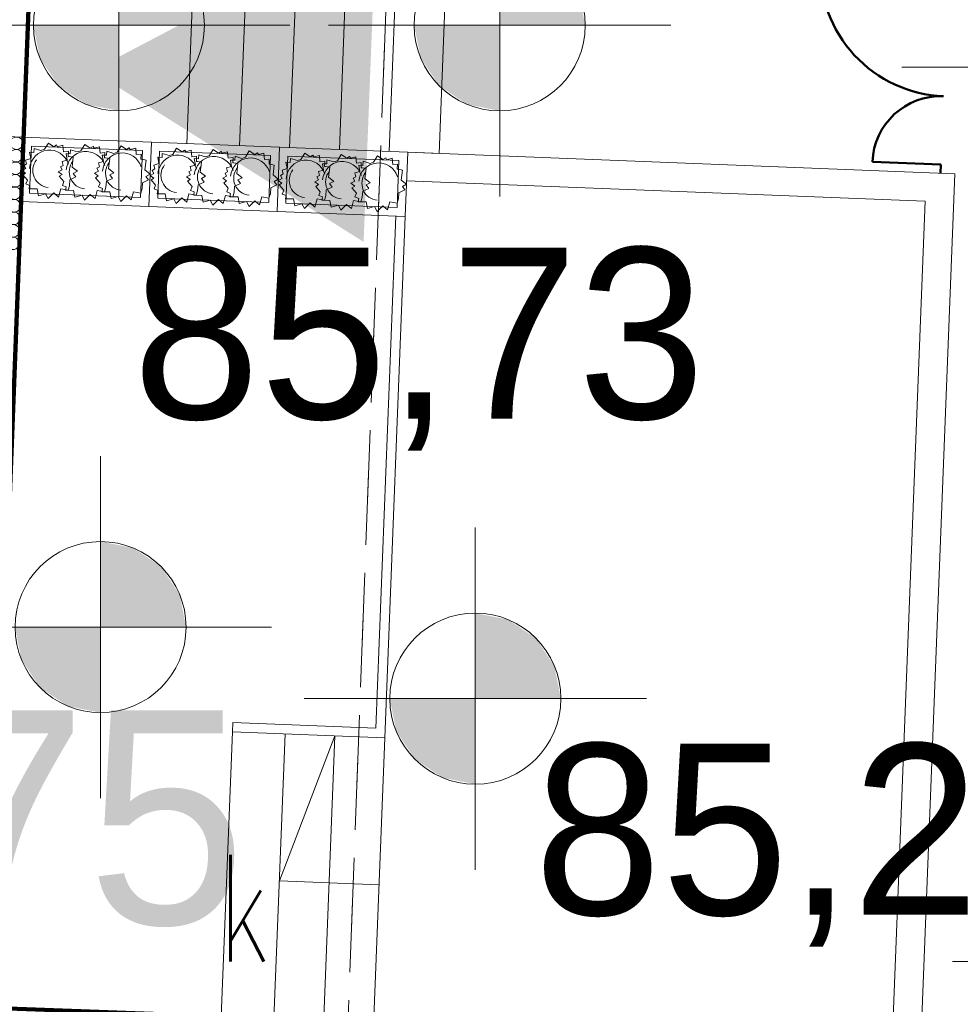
# Model space of a CAD drawing. Extents: x -134780 to 5540120, y 74663 to 5964901.
# Tile 47 of 71: x 5539593.23 to 5539599.83, y 5961341.46 to 5961348.37. Entities that reach past the tile are written whole.
import ezdxf

# ---------------------------------------------------------------- set-up
doc = ezdxf.new("R2010")
doc.units = 0
doc.header["$MEASUREMENT"] = 0
doc.set_wipeout_variables(frame=1)
doc.linetypes.add('L_0_03', pattern=[1, 0.5, -0.5])
for name, color, linetype, lineweight, true_color in [('217_kontur_klasyfikacyjny_Nr_Pióra__3', 7, 'Continuous', 18, 0xff6600), ('218_kontur_uzytku_gruntowego_Nr_Pióra__3', 7, 'Continuous', 18, 0xff6600), ('Arch balustrady_Nr_Pióra__86', 7, 'Continuous', 50, 0x5555ff), ('Arch ocieplenie_Nr_Pióra__22', 7, 'Continuous', 9, 0x7f7f7f), ('Arch wyposarzenie_Nr_Pióra__4', 7, 'Continuous', 9, 0x029e21)]:
    doc.layers.add(name, color=color, linetype=linetype, lineweight=lineweight, true_color=true_color)
for name, color, linetype, lineweight in [('Arch drogi_Nr_Pióra__21', 7, 'Continuous', 9), ('Arch schody_Nr_Pióra__21', 7, 'Continuous', 9), ('Arch wyburzenia_Nr_Pióra__46', 5, 'Continuous', 13), ('arch wypelnienia_Nr_Pióra__118', 7, 'Continuous', 211), ('arch wypelnienia_Nr_Pióra__55', 214, 'Continuous', 25), ('INWENT RZĘDNE_Nr_Pióra__20', 1, 'Continuous', 100), ('INWENT RZĘDNE_Nr_Pióra__21', 7, 'Continuous', 9), ('mapa', 7, 'Continuous', 13), ('studnia_kanalizacyjna_Atr17_Nr_Pióra__7', 7, 'Continuous', 13), ('zasuwa_lub_zawor_Nr_Pióra__7', 7, 'Continuous', 13)]:
    doc.layers.add(name, color=color, linetype=linetype, lineweight=lineweight)
doc.layers.add('Arch ocieplenie', color=7, linetype='Continuous')
doc.layers.add('INWENT RZĘDNE', color=7, linetype='Continuous')
doc.styles.add('GENERATED_STYLE_1', font='txt')
doc.styles.add('GENERATED_STYLE_7', font='Simplex.shx', dxfattribs={"bigfont": 'BIGFONT.SHX'})

# ---------------------------------------------------------------- blocks, each defined once
blk = doc.blocks.new('Koty wysokościowe_28', base_point=(-112860.2, 116383.9))
at = {"layer": 'INWENT RZĘDNE_Nr_Pióra__21', "linetype": 'Continuous'}
for points in [[(-112860.2, 116383.9), (-112260.2, 116383.9), (-112305.9, 116613.5), (-112435.9, 116808.2), (-112630.6, 116938.2), (-112860.2, 116983.9)], [(-112860.2, 116383.9), (-113460.2, 116383.9), (-113414.5, 116154.3), (-113284.5, 115959.6), (-113089.8, 115829.6), (-112860.2, 115783.9)]]:
    blk.add_hatch(color=256, dxfattribs=at).paths.add_polyline_path(points, flags=0)
for p, q in [((-112860.2, 115183.9), (-112860.2, 117583.9)), ((-114060.2, 116383.9), (-111660.2, 116383.9))]:
    blk.add_line(p, q, dxfattribs=at)
blk.add_circle((-112860.2, 116383.9), 600, dxfattribs=at)
at = {"layer": 'INWENT RZĘDNE_Nr_Pióra__21', "insert": (-112477.2, 117002.2), "char_height": 1200, "attachment_point": 7, "style": 'GENERATED_STYLE_1'}
blk.add_mtext('{85,19}', dxfattribs=at)
blk = doc.blocks.new('Koty wysokościowe_27', base_point=(-113215.4, 122659))
at = {"layer": 'INWENT RZĘDNE_Nr_Pióra__21', "linetype": 'Continuous'}
for points in [[(-113215.4, 122659), (-112615.4, 122659), (-112661, 122888.6), (-112791.1, 123083.3), (-112985.8, 123213.3), (-113215.4, 123259)], [(-113215.4, 122659), (-113815.4, 122659), (-113769.7, 122429.4), (-113639.6, 122234.8), (-113445, 122104.7), (-113215.4, 122059)]]:
    blk.add_hatch(color=256, dxfattribs=at).paths.add_polyline_path(points, flags=0)
for p, q in [((-113215.4, 121459), (-113215.4, 123859)), ((-114415.4, 122659), (-112015.4, 122659))]:
    blk.add_line(p, q, dxfattribs=at)
blk.add_circle((-113215.4, 122659), 600, dxfattribs=at)
at = {"layer": 'INWENT RZĘDNE_Nr_Pióra__21', "insert": (-112958.6, 120557.4), "char_height": 1200, "attachment_point": 7, "style": 'GENERATED_STYLE_1'}
blk.add_mtext('{85,22}', dxfattribs=at)
blk = doc.blocks.new('Koty wysokościowe_23', base_point=(-119908.5, 122951.6))
at = {"layer": 'INWENT RZĘDNE_Nr_Pióra__21', "linetype": 'Continuous'}
for points in [[(-119908.5, 122951.6), (-119308.5, 122951.6), (-119354.1, 123181.2), (-119484.2, 123375.9), (-119678.8, 123506), (-119908.5, 123551.6)], [(-119908.5, 122951.6), (-120508.5, 122951.6), (-120462.8, 122722), (-120332.7, 122527.4), (-120138.1, 122397.3), (-119908.5, 122351.6)]]:
    blk.add_hatch(color=256, dxfattribs=at).paths.add_polyline_path(points, flags=0)
for p, q in [((-119908.5, 121751.6), (-119908.5, 124151.6)), ((-121108.5, 122951.6), (-118708.5, 122951.6))]:
    blk.add_line(p, q, dxfattribs=at)
blk.add_circle((-119908.5, 122951.6), 600, dxfattribs=at)
at = {"layer": 'INWENT RZĘDNE_Nr_Pióra__21', "insert": (-120086.9, 123774.2), "char_height": 1200, "attachment_point": 7, "style": 'GENERATED_STYLE_1'}
blk.add_mtext('{86,03}', dxfattribs=at)
blk = doc.blocks.new('Koty wysokościowe_22', base_point=(-120037.2, 118730.3))
at = {"layer": 'INWENT RZĘDNE_Nr_Pióra__21', "linetype": 'Continuous'}
for points in [[(-120037.2, 118730.3), (-119437.2, 118730.3), (-119482.8, 118960), (-119612.9, 119154.6), (-119807.6, 119284.7), (-120037.2, 119330.3)], [(-120037.2, 118730.3), (-120637.2, 118730.3), (-120591.5, 118500.7), (-120461.4, 118306.1), (-120266.8, 118176), (-120037.2, 118130.3)]]:
    blk.add_hatch(color=256, dxfattribs=at).paths.add_polyline_path(points, flags=0)
for p, q in [((-120037.2, 117530.3), (-120037.2, 119930.3)), ((-121237.2, 118730.3), (-118837.2, 118730.3))]:
    blk.add_line(p, q, dxfattribs=at)
blk.add_circle((-120037.2, 118730.3), 600, dxfattribs=at)
at = {"layer": 'INWENT RZĘDNE_Nr_Pióra__21', "insert": (-119812.1, 119968.5), "char_height": 1200, "attachment_point": 7, "style": 'GENERATED_STYLE_1'}
blk.add_mtext('{85,73}', dxfattribs=at)
blk = doc.blocks.new('Koty wysokościowe_11', base_point=(-117408, 118228.6))
at = {"layer": 'INWENT RZĘDNE_Nr_Pióra__21', "linetype": 'Continuous'}
for points in [[(-117408, 118228.6), (-116808, 118228.6), (-116853.7, 118458.2), (-116983.8, 118652.9), (-117178.4, 118782.9), (-117408, 118828.6)], [(-117408, 118228.6), (-118008, 118228.6), (-117962.3, 117999), (-117832.3, 117804.3), (-117637.6, 117674.3), (-117408, 117628.6)]]:
    blk.add_hatch(color=256, dxfattribs=at).paths.add_polyline_path(points, flags=0)
for p, q in [((-117408, 117028.6), (-117408, 119428.6)), ((-118608, 118228.6), (-116208, 118228.6))]:
    blk.add_line(p, q, dxfattribs=at)
blk.add_circle((-117408, 118228.6), 600, dxfattribs=at)
at = {"layer": 'INWENT RZĘDNE_Nr_Pióra__21', "insert": (-116995.6, 116489.3), "char_height": 1200, "attachment_point": 7, "style": 'GENERATED_STYLE_1'}
blk.add_mtext('{85,26}', dxfattribs=at)
blk = doc.blocks.new('Koty wysokościowe_10', base_point=(-117237.1, 122951.6))
at = {"layer": 'INWENT RZĘDNE_Nr_Pióra__21', "linetype": 'Continuous'}
for points in [[(-117237.1, 122951.6), (-116637.1, 122951.6), (-116682.8, 123181.2), (-116812.9, 123375.9), (-117007.5, 123506), (-117237.1, 123551.6)], [(-117237.1, 122951.6), (-117837.1, 122951.6), (-117791.5, 122722), (-117661.4, 122527.4), (-117466.7, 122397.3), (-117237.1, 122351.6)]]:
    blk.add_hatch(color=256, dxfattribs=at).paths.add_polyline_path(points, flags=0)
for p, q in [((-117237.1, 121751.6), (-117237.1, 124151.6)), ((-118437.1, 122951.6), (-116037.1, 122951.6))]:
    blk.add_line(p, q, dxfattribs=at)
blk.add_circle((-117237.1, 122951.6), 600, dxfattribs=at)
at = {"layer": 'INWENT RZĘDNE_Nr_Pióra__21', "insert": (-116037.1, 124151.6), "char_height": 1200, "attachment_point": 7, "style": 'GENERATED_STYLE_1'}
blk.add_mtext('{85,26}', dxfattribs=at)
blk = doc.blocks.new('Izolacja cieplna 14_5', base_point=(-120780.1, 122174.1))
at = {"layer": 'Arch ocieplenie_Nr_Pióra__22', "linetype": 'Continuous'}
for p, q in [((-120722.4, 122124.2), (-120643.1, 122084.6)), ((-120639.9, 122164.9), (-120722.1, 122131.6)), ((-120725.8, 122036.5), (-120646.5, 121996.9)), ((-120643.4, 122077.2), (-120725.5, 122043.9)), ((-120646.8, 121989.5), (-120729, 121956.2)), ((-120650.2, 121901.8), (-120732.4, 121868.5)), ((-120729.2, 121948.8), (-120649.9, 121909.2)), ((-120732.7, 121861.1), (-120653.4, 121821.5)), ((-120736.1, 121773.4), (-120656.8, 121733.8)), ((-120653.6, 121814.1), (-120735.8, 121780.8)), ((-120657.1, 121726.4), (-120739.2, 121693.1)), ((-120660.5, 121638.7), (-120742.7, 121605.4)), ((-120739.5, 121685.7), (-120660.2, 121646.1)), ((-120663.9, 121551), (-120746.1, 121517.6)), ((-120743, 121598), (-120663.6, 121558.3)), ((-120746.4, 121510.3), (-120667.1, 121470.6)), ((-120749.8, 121422.6), (-120670.5, 121382.9)), ((-120667.4, 121463.3), (-120749.5, 121429.9))]:
    blk.add_line(p, q, dxfattribs=at)
for centre, start_param, end_param in [((-120737.6, 122172.5), 4.712389, 6.695979), ((-120624.5, 122124.1), 5.870392, 9.837571), ((-120741, 122084.7), 2.7288, 6.695979), ((-120744.4, 121997), 2.7288, 6.695979), ((-120627.9, 122036.4), 5.870392, 9.837571), ((-120631.3, 121948.7), 5.870392, 9.837571), ((-120747.9, 121909.3), 2.7288, 6.695979), ((-120634.7, 121861), 5.870392, 9.837571), ((-120751.3, 121821.6), 2.7288, 6.695979), ((-120754.7, 121733.9), 2.7288, 6.695979), ((-120638.2, 121773.3), 5.870392, 9.837571), ((-120758.2, 121646.2), 2.7288, 6.695979), ((-120641.6, 121685.6), 5.870392, 9.837571), ((-120645, 121597.8), 5.870392, 9.837571), ((-120761.6, 121558.5), 2.7288, 6.695979), ((-120648.5, 121510.1), 5.870392, 9.837571), ((-120765, 121470.8), 2.7288, 6.695979), ((-120768.4, 121383.1), 2.7288, 4.712389), ((-120651.9, 121422.4), 5.870392, 9.837571)]:
    blk.add_ellipse(centre, major_axis=(-1.7, -43.9), ratio=0.969166, start_param=start_param, end_param=end_param, dxfattribs=at)
blk = doc.blocks.new('mapa')
at = {"layer": 'arch wypelnienia_Nr_Pióra__55', "linetype": 'Continuous'}
blk.add_hatch(color=252, dxfattribs=at).paths.add_polyline_path([(5539593.7428, 5961348.0072), (5539595.6459, 5961346.807), (5539595.7338, 5961349.0553)], flags=0)
at = {"layer": '217_kontur_klasyfikacyjny_Nr_Pióra__3', "color": 252, "linetype": 'L_0_03', "flags": 128}
blk.add_lwpolyline([(5539595.99, 5961353.48), (5539595.25, 5961333.69)], dxfattribs=at)
at = {"layer": '218_kontur_uzytku_gruntowego_Nr_Pióra__3', "color": 252, "linetype": 'L_0_03', "flags": 128}
for points in [[(5539595.25, 5961333.69), (5539595.99, 5961353.48)], [(5539595.99, 5961353.48), (5539595.25, 5961333.69)]]:
    blk.add_lwpolyline(points, dxfattribs=at)
at = {"layer": 'Arch balustrady_Nr_Pióra__86', "color": 253, "linetype": 'Continuous'}
for q in [(5539599.2152, 5961347.3683), (5539599.6924, 5961347.2896)]:
    blk.add_line((5539599.6948, 5961347.3496), q, dxfattribs=at)
for centre, radius, start, end in [((5539599.7487, 5961348.7285), 0.9, 177.76157, 267.76157), ((5539599.6948, 5961347.3496), 0.48, 87.76157, 177.76157)]:
    blk.add_arc(centre, radius, start, end, dxfattribs=at)
at = {"layer": 'Arch drogi_Nr_Pióra__21', "linetype": 'Continuous'}
for p, q in [((5539599.7924, 5961347.2857), (5539595.9553, 5961347.4357)), ((5539599.4295, 5961338.0028), (5539599.7924, 5961347.2857)), ((5539599.5847, 5961347.0937), (5539595.9475, 5961347.2359)), ((5539599.2297, 5961338.0106), (5539599.5847, 5961347.0937))]:
    blk.add_line(p, q, dxfattribs=at)
at = {"layer": 'Arch schody_Nr_Pióra__21', "color": 252, "linetype": 'Continuous'}
for p, q in [((5539594.4846, 5961349.4947), (5539594.4065, 5961347.4962)), ((5539594.8569, 5961349.5452), (5539594.7762, 5961347.4818)), ((5539595.2066, 5961349.5315), (5539595.1259, 5961347.4681)), ((5539595.5563, 5961349.5179), (5539595.4757, 5961347.4545)), ((5539595.9061, 5961349.5042), (5539595.8254, 5961347.4408)), ((5539596.2558, 5961349.4905), (5539596.1751, 5961347.4271)), ((5539593.2398, 5961347.0915), (5539593.2574, 5961347.5412)), ((5539594.1567, 5961347.506), (5539593.2574, 5961347.5412)), ((5539594.1391, 5961347.0564), (5539594.1567, 5961347.506)), ((5539594.1391, 5961347.0564), (5539594.1567, 5961347.506)), ((5539595.056, 5961347.4709), (5539594.1567, 5961347.506)), ((5539593.315, 5961347.4789), (5539593.3021, 5961347.1491)), ((5539594.0944, 5961347.4484), (5539593.315, 5961347.4789)), ((5539594.0815, 5961347.1187), (5539594.0944, 5961347.4484)), ((5539594.2143, 5961347.4437), (5539594.2014, 5961347.114)), ((5539594.9937, 5961347.4132), (5539594.2143, 5961347.4437)), ((5539595.0384, 5961347.0212), (5539595.056, 5961347.4709)), ((5539595.0384, 5961347.0212), (5539595.056, 5961347.4709)), ((5539595.9553, 5961347.4357), (5539595.056, 5961347.4709)), ((5539595.9377, 5961346.9861), (5539595.9553, 5961347.4357)), ((5539596.1751, 5961347.4271), (5539595.9553, 5961347.4357)), ((5539594.9808, 5961347.0835), (5539594.9937, 5961347.4132)), ((5539595.1136, 5961347.4086), (5539595.1007, 5961347.0788)), ((5539595.893, 5961347.3781), (5539595.1136, 5961347.4086)), ((5539595.8801, 5961347.0483), (5539595.893, 5961347.3781)), ((5539593.3021, 5961347.1491), (5539594.0815, 5961347.1187)), ((5539593.2398, 5961347.0915), (5539594.1391, 5961347.0564)), ((5539594.2014, 5961347.114), (5539594.9808, 5961347.0835)), ((5539595.1007, 5961347.0788), (5539595.8801, 5961347.0483)), ((5539594.1391, 5961347.0564), (5539595.0384, 5961347.0212)), ((5539595.0384, 5961347.0212), (5539595.9377, 5961346.9861)), ((5539595.8728, 5961346.9886), (5539595.7324, 5961343.3963)), ((5539595.9377, 5961346.9861), (5539595.7948, 5961343.3288)), ((5539594.7281, 5961343.4356), (5539594.7256, 5961343.3706)), ((5539594.7281, 5961343.4356), (5539595.7324, 5961343.3963)), ((5539594.7256, 5961343.3706), (5539594.6475, 5961341.3722)), ((5539594.7256, 5961343.3706), (5539595.7948, 5961343.3288)), ((5539595.0953, 5961343.3562), (5539595.0172, 5961341.3577)), ((5539595.055, 5961342.3245), (5539595.445, 5961343.3425)), ((5539595.445, 5961343.3425), (5539595.3644, 5961341.2791)), ((5539595.7948, 5961343.3288), (5539595.7141, 5961341.2654)), ((5539595.7544, 5961342.2971), (5539595.055, 5961342.3245))]:
    blk.add_line(p, q, dxfattribs=at)
at = {"layer": 'Arch wyburzenia_Nr_Pióra__46', "color": 252, "linetype": 'Continuous'}
for p, q in [((5539592.7128, 5961347.5625), (5539593.2574, 5961347.5412)), ((5539593.2574, 5961347.5412), (5539593.2265, 5961346.7518))]:
    blk.add_line(p, q, dxfattribs=at)
at = {"layer": 'arch wypelnienia_Nr_Pióra__118', "linetype": 'Continuous', "flags": 128}
blk.add_lwpolyline([(5539579.0885, 5961327.109), (5539579.0561, 5961326.2796), (5539592.7057, 5961325.7461), (5539592.7381, 5961326.5754), (5539592.4383, 5961326.5872), (5539592.7312, 5961334.0814), (5539592.8773, 5961337.8086), (5539594.9154, 5961337.7289), (5539595.0573, 5961341.3599), (5539593.023, 5961341.4356), (5539593.4687, 5961352.947), (5539593.7684, 5961352.9353), (5539593.7872, 5961353.415), (5539593.2876, 5961353.4345), (5539593.2905, 5961353.5105), (5539586.99, 5961353.68), (5539586.89, 5961350.36), (5539580.53, 5961350.62), (5539580.5363, 5961350.8085), (5539580.0155, 5961350.8259), (5539579.9968, 5961350.3462), (5539580.2966, 5961350.3345), (5539579.3883, 5961327.0973)], close=True, dxfattribs=at)
at = {"layer": 'Arch wyposarzenie_Nr_Pióra__4', "color": 252, "linetype": 'Continuous'}
for p, q in [((5539593.4072, 5961347.4565), (5539593.4343, 5961347.5002)), ((5539593.4343, 5961347.5002), (5539593.4725, 5961347.4749)), ((5539593.6631, 5961347.4465), (5539593.6902, 5961347.4902)), ((5539593.6902, 5961347.4902), (5539593.7284, 5961347.4649)), ((5539593.3107, 5961347.3915), (5539593.3027, 5961347.4361)), ((5539593.3027, 5961347.4361), (5539593.3324, 5961347.4344)), ((5539593.3324, 5961347.4344), (5539593.3342, 5961347.463)), ((5539593.3342, 5961347.463), (5539593.3825, 5961347.4481)), ((5539593.3825, 5961347.4481), (5539593.4072, 5961347.4565)), ((5539593.4725, 5961347.4749), (5539593.4918, 5961347.4869)), ((5539593.4918, 5961347.4869), (5539593.4989, 5961347.4742)), ((5539593.4989, 5961347.4742), (5539593.5368, 5961347.4846)), ((5539593.5368, 5961347.4846), (5539593.5411, 5961347.4398)), ((5539593.5411, 5961347.4398), (5539593.5744, 5961347.4436)), ((5539593.5666, 5961347.3815), (5539593.5586, 5961347.4261)), ((5539593.5586, 5961347.4261), (5539593.5883, 5961347.4244)), ((5539593.5744, 5961347.4436), (5539593.5733, 5961347.4073)), ((5539593.5883, 5961347.4244), (5539593.5901, 5961347.453)), ((5539593.5901, 5961347.453), (5539593.6384, 5961347.4381)), ((5539593.6384, 5961347.4381), (5539593.6631, 5961347.4465)), ((5539593.7284, 5961347.4649), (5539593.7477, 5961347.4769)), ((5539593.7477, 5961347.4769), (5539593.7548, 5961347.4642)), ((5539593.7548, 5961347.4642), (5539593.7927, 5961347.4746)), ((5539593.7927, 5961347.4746), (5539593.7969, 5961347.4298)), ((5539593.7969, 5961347.4298), (5539593.8303, 5961347.4336)), ((5539593.8303, 5961347.4336), (5539593.8292, 5961347.3973)), ((5539593.8426, 5961347.4144), (5539593.8444, 5961347.4431)), ((5539593.8444, 5961347.4431), (5539593.8927, 5961347.4281)), ((5539593.8927, 5961347.4281), (5539593.9174, 5961347.4365)), ((5539593.9174, 5961347.4365), (5539593.9445, 5961347.4802)), ((5539593.9445, 5961347.4802), (5539593.9827, 5961347.4549)), ((5539593.9827, 5961347.4549), (5539594.002, 5961347.4669)), ((5539594.002, 5961347.4669), (5539594.0091, 5961347.4542)), ((5539594.0091, 5961347.4542), (5539594.047, 5961347.4647)), ((5539594.047, 5961347.4647), (5539594.0512, 5961347.4199)), ((5539594.0512, 5961347.4199), (5539594.0846, 5961347.4236)), ((5539594.0846, 5961347.4236), (5539594.0835, 5961347.3873)), ((5539594.2317, 5961347.3992), (5539594.2336, 5961347.4279)), ((5539594.2336, 5961347.4279), (5539594.2818, 5961347.4129)), ((5539594.2818, 5961347.4129), (5539594.3065, 5961347.4213)), ((5539594.3065, 5961347.4213), (5539594.3336, 5961347.465)), ((5539594.3336, 5961347.465), (5539594.3718, 5961347.4397)), ((5539594.3718, 5961347.4397), (5539594.3911, 5961347.4517)), ((5539594.3911, 5961347.4517), (5539594.3982, 5961347.439)), ((5539594.3982, 5961347.439), (5539594.4361, 5961347.4495)), ((5539594.4361, 5961347.4495), (5539594.4404, 5961347.4046)), ((5539594.5624, 5961347.4113), (5539594.5895, 5961347.455)), ((5539594.5895, 5961347.455), (5539594.6277, 5961347.4297)), ((5539594.6277, 5961347.4297), (5539594.647, 5961347.4417)), ((5539594.647, 5961347.4417), (5539594.6541, 5961347.429)), ((5539594.6541, 5961347.429), (5539594.692, 5961347.4395)), ((5539594.692, 5961347.4395), (5539594.6962, 5961347.3946)), ((5539594.8167, 5961347.4014), (5539594.8438, 5961347.4451)), ((5539594.8438, 5961347.4451), (5539594.882, 5961347.4198)), ((5539594.882, 5961347.4198), (5539594.9013, 5961347.4318)), ((5539594.9013, 5961347.4318), (5539594.9084, 5961347.4191)), ((5539594.9084, 5961347.4191), (5539594.9463, 5961347.4295)), ((5539594.9463, 5961347.4295), (5539594.9505, 5961347.3847)), ((5539595.2058, 5961347.3862), (5539595.2329, 5961347.4299)), ((5539595.2329, 5961347.4299), (5539595.2711, 5961347.4046)), ((5539595.4617, 5961347.3762), (5539595.4888, 5961347.4199)), ((5539595.4888, 5961347.4199), (5539595.527, 5961347.3946)), ((5539593.264, 5961347.3438), (5539593.282, 5961347.3542)), ((5539593.275, 5961347.3811), (5539593.3107, 5961347.3915)), ((5539593.282, 5961347.3542), (5539593.275, 5961347.3811)), ((5539593.5309, 5961347.3711), (5539593.5666, 5961347.3815)), ((5539593.5378, 5961347.3442), (5539593.5309, 5961347.3711)), ((5539593.5733, 5961347.4073), (5539593.5802, 5961347.4066)), ((5539593.5802, 5961347.4066), (5539593.6092, 5961347.4014)), ((5539593.6092, 5961347.4014), (5539593.6007, 5961347.3316)), ((5539593.7852, 5961347.3611), (5539593.8209, 5961347.3716)), ((5539593.7921, 5961347.3343), (5539593.7852, 5961347.3611)), ((5539593.8209, 5961347.3716), (5539593.8129, 5961347.4162)), ((5539593.8129, 5961347.4162), (5539593.8426, 5961347.4144)), ((5539593.8292, 5961347.3973), (5539593.8361, 5961347.3966)), ((5539593.8361, 5961347.3966), (5539593.8651, 5961347.3914)), ((5539593.8651, 5961347.3914), (5539593.8566, 5961347.3215)), ((5539594.0835, 5961347.3873), (5539594.0904, 5961347.3867)), ((5539594.0904, 5961347.3867), (5539594.1193, 5961347.3815)), ((5539594.1193, 5961347.3815), (5539594.1109, 5961347.3116)), ((5539594.1743, 5961347.3459), (5539594.21, 5961347.3564)), ((5539594.21, 5961347.3564), (5539594.202, 5961347.401)), ((5539594.202, 5961347.401), (5539594.2317, 5961347.3992)), ((5539594.4404, 5961347.4046), (5539594.4737, 5961347.4084)), ((5539594.4659, 5961347.3464), (5539594.4579, 5961347.391)), ((5539594.4579, 5961347.391), (5539594.4876, 5961347.3892)), ((5539594.4737, 5961347.4084), (5539594.4726, 5961347.3721)), ((5539594.4726, 5961347.3721), (5539594.4795, 5961347.3715)), ((5539594.4795, 5961347.3715), (5539594.5085, 5961347.3663)), ((5539594.4876, 5961347.3892), (5539594.4894, 5961347.4179)), ((5539594.4894, 5961347.4179), (5539594.5377, 5961347.4029)), ((5539594.5085, 5961347.3663), (5539594.5, 5961347.2964)), ((5539594.5377, 5961347.4029), (5539594.5624, 5961347.4113)), ((5539594.6962, 5961347.3946), (5539594.7296, 5961347.3984)), ((5539594.7202, 5961347.3364), (5539594.7122, 5961347.381)), ((5539594.7122, 5961347.381), (5539594.7419, 5961347.3793)), ((5539594.7296, 5961347.3984), (5539594.7285, 5961347.3621)), ((5539594.7285, 5961347.3621), (5539594.7354, 5961347.3615)), ((5539594.7354, 5961347.3615), (5539594.7644, 5961347.3563)), ((5539594.7419, 5961347.3793), (5539594.7437, 5961347.408)), ((5539594.7437, 5961347.408), (5539594.792, 5961347.393)), ((5539594.7644, 5961347.3563), (5539594.7559, 5961347.2864)), ((5539594.792, 5961347.393), (5539594.8167, 5961347.4014)), ((5539594.9505, 5961347.3847), (5539594.9839, 5961347.3885)), ((5539594.9839, 5961347.3885), (5539594.9828, 5961347.3522)), ((5539594.9828, 5961347.3522), (5539594.9897, 5961347.3515)), ((5539594.9897, 5961347.3515), (5539595.0187, 5961347.3464)), ((5539595.1094, 5961347.3212), (5539595.1013, 5961347.3658)), ((5539595.1013, 5961347.3658), (5539595.131, 5961347.3641)), ((5539595.131, 5961347.3641), (5539595.1329, 5961347.3927)), ((5539595.1329, 5961347.3927), (5539595.1811, 5961347.3778)), ((5539595.1811, 5961347.3778), (5539595.2058, 5961347.3862)), ((5539595.2711, 5961347.4046), (5539595.2904, 5961347.4166)), ((5539595.2904, 5961347.4166), (5539595.2975, 5961347.4039)), ((5539595.2975, 5961347.4039), (5539595.3354, 5961347.4143)), ((5539595.3354, 5961347.4143), (5539595.3397, 5961347.3695)), ((5539595.3397, 5961347.3695), (5539595.373, 5961347.3732)), ((5539595.3652, 5961347.3112), (5539595.3572, 5961347.3558)), ((5539595.3572, 5961347.3558), (5539595.3869, 5961347.3541)), ((5539595.373, 5961347.3732), (5539595.372, 5961347.337)), ((5539595.3869, 5961347.3541), (5539595.3888, 5961347.3827)), ((5539595.3888, 5961347.3827), (5539595.437, 5961347.3678)), ((5539595.437, 5961347.3678), (5539595.4617, 5961347.3762)), ((5539595.527, 5961347.3946), (5539595.5463, 5961347.4066)), ((5539595.5463, 5961347.4066), (5539595.5534, 5961347.3939)), ((5539595.5534, 5961347.3939), (5539595.5913, 5961347.4043)), ((5539595.5913, 5961347.4043), (5539595.5956, 5961347.3595)), ((5539595.5956, 5961347.3595), (5539595.6289, 5961347.3632)), ((5539595.6289, 5961347.3632), (5539595.6278, 5961347.327)), ((5539595.6412, 5961347.3441), (5539595.643, 5961347.3728)), ((5539595.643, 5961347.3728), (5539595.6913, 5961347.3578)), ((5539595.6913, 5961347.3578), (5539595.716, 5961347.3662)), ((5539595.716, 5961347.3662), (5539595.7431, 5961347.4099)), ((5539595.7431, 5961347.4099), (5539595.7813, 5961347.3846)), ((5539595.7813, 5961347.3846), (5539595.8006, 5961347.3966)), ((5539595.8006, 5961347.3966), (5539595.8077, 5961347.3839)), ((5539595.8077, 5961347.3839), (5539595.8456, 5961347.3944)), ((5539595.8456, 5961347.3944), (5539595.8498, 5961347.3496)), ((5539595.8498, 5961347.3496), (5539595.8832, 5961347.3533)), ((5539595.8832, 5961347.3533), (5539595.8821, 5961347.317)), ((5539593.2483, 5961347.3086), (5539593.2756, 5961347.3231)), ((5539593.2744, 5961347.2895), (5539593.2483, 5961347.3086)), ((5539593.2551, 5961347.2772), (5539593.2744, 5961347.2895)), ((5539593.2756, 5961347.3231), (5539593.264, 5961347.3438)), ((5539593.5041, 5961347.2986), (5539593.5315, 5961347.3131)), ((5539593.5303, 5961347.2795), (5539593.5041, 5961347.2986)), ((5539593.5199, 5961347.3338), (5539593.5378, 5961347.3442)), ((5539593.5315, 5961347.3131), (5539593.5199, 5961347.3338)), ((5539593.6007, 5961347.3316), (5539593.6378, 5961347.3023)), ((5539593.6378, 5961347.3023), (5539593.6088, 5961347.2867)), ((5539593.6088, 5961347.2867), (5539593.6274, 5961347.2624)), ((5539593.7584, 5961347.2887), (5539593.7858, 5961347.3032)), ((5539593.7846, 5961347.2695), (5539593.7584, 5961347.2887)), ((5539593.7742, 5961347.3239), (5539593.7921, 5961347.3343)), ((5539593.7858, 5961347.3032), (5539593.7742, 5961347.3239)), ((5539593.8566, 5961347.3215), (5539593.8936, 5961347.2923)), ((5539593.8936, 5961347.2923), (5539593.8647, 5961347.2766)), ((5539594.1109, 5961347.3116), (5539594.1479, 5961347.2823)), ((5539594.1479, 5961347.2823), (5539594.119, 5961347.2667)), ((5539594.1476, 5961347.2735), (5539594.1749, 5961347.288)), ((5539594.1633, 5961347.3087), (5539594.1813, 5961347.3191)), ((5539594.1749, 5961347.288), (5539594.1633, 5961347.3087)), ((5539594.1813, 5961347.3191), (5539594.1743, 5961347.3459)), ((5539594.4192, 5961347.2987), (5539594.4371, 5961347.3091)), ((5539594.4308, 5961347.278), (5539594.4192, 5961347.2987)), ((5539594.4302, 5961347.3359), (5539594.4659, 5961347.3464)), ((5539594.4371, 5961347.3091), (5539594.4302, 5961347.3359)), ((5539594.5, 5961347.2964), (5539594.5371, 5961347.2671)), ((5539594.6735, 5961347.2887), (5539594.6914, 5961347.2991)), ((5539594.6851, 5961347.268), (5539594.6735, 5961347.2887)), ((5539594.6845, 5961347.326), (5539594.7202, 5961347.3364)), ((5539594.6914, 5961347.2991), (5539594.6845, 5961347.326)), ((5539594.7559, 5961347.2864), (5539594.793, 5961347.2571)), ((5539595.0187, 5961347.3464), (5539595.0102, 5961347.2765)), ((5539595.0627, 5961347.2735), (5539595.0806, 5961347.2839)), ((5539595.0737, 5961347.3107), (5539595.1094, 5961347.3212)), ((5539595.0806, 5961347.2839), (5539595.0737, 5961347.3107)), ((5539595.3295, 5961347.3007), (5539595.3652, 5961347.3112)), ((5539595.3365, 5961347.2739), (5539595.3295, 5961347.3007)), ((5539595.372, 5961347.337), (5539595.3788, 5961347.3363)), ((5539595.3788, 5961347.3363), (5539595.4078, 5961347.3311)), ((5539595.4078, 5961347.3311), (5539595.3993, 5961347.2612)), ((5539595.5838, 5961347.2908), (5539595.6195, 5961347.3013)), ((5539595.5907, 5961347.264), (5539595.5838, 5961347.2908)), ((5539595.6195, 5961347.3013), (5539595.6115, 5961347.3459)), ((5539595.6115, 5961347.3459), (5539595.6412, 5961347.3441)), ((5539595.6278, 5961347.327), (5539595.6347, 5961347.3263)), ((5539595.6347, 5961347.3263), (5539595.6637, 5961347.3211)), ((5539595.6637, 5961347.3211), (5539595.6552, 5961347.2512)), ((5539595.8821, 5961347.317), (5539595.889, 5961347.3164)), ((5539595.889, 5961347.3164), (5539595.918, 5961347.3112)), ((5539595.918, 5961347.3112), (5539595.9095, 5961347.2413)), ((5539593.287, 5961347.2398), (5539593.2551, 5961347.2772)), ((5539593.2765, 5961347.2134), (5539593.287, 5961347.2398)), ((5539593.3029, 5961347.2026), (5539593.2765, 5961347.2134)), ((5539593.511, 5961347.2672), (5539593.5303, 5961347.2795)), ((5539593.5429, 5961347.2298), (5539593.511, 5961347.2672)), ((5539593.5324, 5961347.2034), (5539593.5429, 5961347.2298)), ((5539593.5851, 5961347.2425), (5539593.5822, 5961347.2012)), ((5539593.6274, 5961347.2624), (5539593.5851, 5961347.2425)), ((5539593.7653, 5961347.2573), (5539593.7846, 5961347.2695)), ((5539593.7972, 5961347.2199), (5539593.7653, 5961347.2573)), ((5539593.7867, 5961347.1935), (5539593.7972, 5961347.2199)), ((5539593.841, 5961347.2325), (5539593.8381, 5961347.1912)), ((5539593.8832, 5961347.2524), (5539593.841, 5961347.2325)), ((5539593.8647, 5961347.2766), (5539593.8832, 5961347.2524)), ((5539594.0953, 5961347.2226), (5539594.0924, 5961347.1813)), ((5539594.1375, 5961347.2424), (5539594.0953, 5961347.2226)), ((5539594.119, 5961347.2667), (5539594.1375, 5961347.2424)), ((5539594.1737, 5961347.2543), (5539594.1476, 5961347.2735)), ((5539594.1544, 5961347.2421), (5539594.1737, 5961347.2543)), ((5539594.1864, 5961347.2047), (5539594.1544, 5961347.2421)), ((5539594.4035, 5961347.2635), (5539594.4308, 5961347.278)), ((5539594.4296, 5961347.2443), (5539594.4035, 5961347.2635)), ((5539594.4103, 5961347.2321), (5539594.4296, 5961347.2443)), ((5539594.4422, 5961347.1947), (5539594.4103, 5961347.2321)), ((5539594.5267, 5961347.2272), (5539594.4844, 5961347.2073)), ((5539594.5371, 5961347.2671), (5539594.5081, 5961347.2515)), ((5539594.5081, 5961347.2515), (5539594.5267, 5961347.2272)), ((5539594.6577, 5961347.2535), (5539594.6851, 5961347.268)), ((5539594.6839, 5961347.2344), (5539594.6577, 5961347.2535)), ((5539594.6646, 5961347.2222), (5539594.6839, 5961347.2344)), ((5539594.6965, 5961347.1847), (5539594.6646, 5961347.2222)), ((5539594.7826, 5961347.2172), (5539594.7403, 5961347.1973)), ((5539594.793, 5961347.2571), (5539594.764, 5961347.2415)), ((5539594.764, 5961347.2415), (5539594.7826, 5961347.2172)), ((5539595.0102, 5961347.2765), (5539595.0472, 5961347.2472)), ((5539595.0472, 5961347.2472), (5539595.0183, 5961347.2316)), ((5539595.0183, 5961347.2316), (5539595.0368, 5961347.2073)), ((5539595.0469, 5961347.2383), (5539595.0742, 5961347.2528)), ((5539595.073, 5961347.2192), (5539595.0469, 5961347.2383)), ((5539595.0537, 5961347.2069), (5539595.073, 5961347.2192)), ((5539595.0742, 5961347.2528), (5539595.0627, 5961347.2735)), ((5539595.3028, 5961347.2283), (5539595.3301, 5961347.2428)), ((5539595.3289, 5961347.2092), (5539595.3028, 5961347.2283)), ((5539595.3185, 5961347.2635), (5539595.3365, 5961347.2739)), ((5539595.3301, 5961347.2428), (5539595.3185, 5961347.2635)), ((5539595.3993, 5961347.2612), (5539595.4364, 5961347.232)), ((5539595.4364, 5961347.232), (5539595.4074, 5961347.2163)), ((5539595.4074, 5961347.2163), (5539595.426, 5961347.1921)), ((5539595.5571, 5961347.2184), (5539595.5844, 5961347.2329)), ((5539595.5832, 5961347.1992), (5539595.5571, 5961347.2184)), ((5539595.5728, 5961347.2536), (5539595.5907, 5961347.264)), ((5539595.5844, 5961347.2329), (5539595.5728, 5961347.2536)), ((5539595.6552, 5961347.2512), (5539595.6923, 5961347.222)), ((5539595.6923, 5961347.222), (5539595.6633, 5961347.2063)), ((5539595.9095, 5961347.2413), (5539595.9466, 5961347.212)), ((5539595.9466, 5961347.212), (5539595.9176, 5961347.1964)), ((5539593.2989, 5961347.1795), (5539593.3029, 5961347.2026)), ((5539593.3554, 5961347.1786), (5539593.2989, 5961347.1795)), ((5539593.3641, 5961347.1306), (5539593.3554, 5961347.1786)), ((5539593.4146, 5961347.1448), (5539593.3641, 5961347.1306)), ((5539593.4325, 5961347.1107), (5539593.4146, 5961347.1448)), ((5539593.4723, 5961347.1509), (5539593.4325, 5961347.1107)), ((5539593.5058, 5961347.1219), (5539593.4723, 5961347.1509)), ((5539593.5214, 5961347.1786), (5539593.5058, 5961347.1219)), ((5539593.5722, 5961347.1695), (5539593.5214, 5961347.1786)), ((5539593.5588, 5961347.1926), (5539593.5324, 5961347.2034)), ((5539593.5548, 5961347.1695), (5539593.5588, 5961347.1926)), ((5539593.6113, 5961347.1685), (5539593.5548, 5961347.1695)), ((5539593.5822, 5961347.2012), (5539593.5722, 5961347.1695)), ((5539593.62, 5961347.1206), (5539593.6113, 5961347.1685)), ((5539593.7773, 5961347.1686), (5539593.7617, 5961347.1119)), ((5539593.8281, 5961347.1594), (5539593.7773, 5961347.1686)), ((5539593.8131, 5961347.1826), (5539593.7867, 5961347.1935)), ((5539593.8091, 5961347.1595), (5539593.8131, 5961347.1826)), ((5539593.8656, 5961347.1586), (5539593.8091, 5961347.1595)), ((5539593.8381, 5961347.1912), (5539593.8281, 5961347.1594)), ((5539593.8743, 5961347.1106), (5539593.8656, 5961347.1586)), ((5539594.0316, 5961347.1587), (5539594.016, 5961347.102)), ((5539594.0824, 5961347.1495), (5539594.0316, 5961347.1587)), ((5539594.0924, 5961347.1813), (5539594.0824, 5961347.1495)), ((5539594.1759, 5961347.1783), (5539594.1864, 5961347.2047)), ((5539594.2022, 5961347.1674), (5539594.1759, 5961347.1783)), ((5539594.1982, 5961347.1443), (5539594.2022, 5961347.1674)), ((5539594.2547, 5961347.1434), (5539594.1982, 5961347.1443)), ((5539594.2635, 5961347.0954), (5539594.2547, 5961347.1434)), ((5539594.4207, 5961347.1435), (5539594.4051, 5961347.0868)), ((5539594.4715, 5961347.1343), (5539594.4207, 5961347.1435)), ((5539594.4317, 5961347.1683), (5539594.4422, 5961347.1947)), ((5539594.4581, 5961347.1574), (5539594.4317, 5961347.1683)), ((5539594.4541, 5961347.1343), (5539594.4581, 5961347.1574)), ((5539594.4815, 5961347.1661), (5539594.4715, 5961347.1343)), ((5539594.4844, 5961347.2073), (5539594.4815, 5961347.1661)), ((5539594.686, 5961347.1583), (5539594.6965, 5961347.1847)), ((5539594.7124, 5961347.1475), (5539594.686, 5961347.1583)), ((5539594.7084, 5961347.1244), (5539594.7124, 5961347.1475)), ((5539594.7374, 5961347.1561), (5539594.7274, 5961347.1243)), ((5539594.7403, 5961347.1973), (5539594.7374, 5961347.1561)), ((5539594.9917, 5961347.1461), (5539594.9817, 5961347.1144)), ((5539594.9946, 5961347.1874), (5539594.9917, 5961347.1461)), ((5539595.0368, 5961347.2073), (5539594.9946, 5961347.1874)), ((5539595.0857, 5961347.1695), (5539595.0537, 5961347.2069)), ((5539595.0752, 5961347.1431), (5539595.0857, 5961347.1695)), ((5539595.1015, 5961347.1323), (5539595.0752, 5961347.1431)), ((5539595.3096, 5961347.1969), (5539595.3289, 5961347.2092)), ((5539595.3415, 5961347.1595), (5539595.3096, 5961347.1969)), ((5539595.3311, 5961347.1331), (5539595.3415, 5961347.1595)), ((5539595.3837, 5961347.1722), (5539595.3808, 5961347.1309)), ((5539595.426, 5961347.1921), (5539595.3837, 5961347.1722)), ((5539595.5639, 5961347.187), (5539595.5832, 5961347.1992)), ((5539595.5958, 5961347.1496), (5539595.5639, 5961347.187)), ((5539595.5853, 5961347.1232), (5539595.5958, 5961347.1496)), ((5539595.6396, 5961347.1622), (5539595.6367, 5961347.1209)), ((5539595.6819, 5961347.1821), (5539595.6396, 5961347.1622)), ((5539595.6633, 5961347.2063), (5539595.6819, 5961347.1821)), ((5539595.8939, 5961347.1523), (5539595.891, 5961347.111)), ((5539595.9362, 5961347.1721), (5539595.8939, 5961347.1523)), ((5539595.9176, 5961347.1964), (5539595.9362, 5961347.1721)), ((5539593.6705, 5961347.1348), (5539593.62, 5961347.1206)), ((5539593.6884, 5961347.1007), (5539593.6705, 5961347.1348)), ((5539593.7282, 5961347.1408), (5539593.6884, 5961347.1007)), ((5539593.7617, 5961347.1119), (5539593.7282, 5961347.1408)), ((5539593.9248, 5961347.1248), (5539593.8743, 5961347.1106)), ((5539593.9427, 5961347.0907), (5539593.9248, 5961347.1248)), ((5539593.9824, 5961347.1309), (5539593.9427, 5961347.0907)), ((5539594.016, 5961347.102), (5539593.9824, 5961347.1309)), ((5539594.3139, 5961347.1096), (5539594.2635, 5961347.0954)), ((5539594.3318, 5961347.0755), (5539594.3139, 5961347.1096)), ((5539594.3716, 5961347.1157), (5539594.3318, 5961347.0755)), ((5539594.4051, 5961347.0868), (5539594.3716, 5961347.1157)), ((5539594.5106, 5961347.1334), (5539594.4541, 5961347.1343)), ((5539594.5193, 5961347.0854), (5539594.5106, 5961347.1334)), ((5539594.5698, 5961347.0996), (5539594.5193, 5961347.0854)), ((5539594.5877, 5961347.0655), (5539594.5698, 5961347.0996)), ((5539594.6275, 5961347.1057), (5539594.5877, 5961347.0655)), ((5539594.661, 5961347.0768), (5539594.6275, 5961347.1057)), ((5539594.6766, 5961347.1335), (5539594.661, 5961347.0768)), ((5539594.7274, 5961347.1243), (5539594.6766, 5961347.1335)), ((5539594.7649, 5961347.1235), (5539594.7084, 5961347.1244)), ((5539594.7736, 5961347.0755), (5539594.7649, 5961347.1235)), ((5539594.8241, 5961347.0897), (5539594.7736, 5961347.0755)), ((5539594.842, 5961347.0556), (5539594.8241, 5961347.0897)), ((5539594.8818, 5961347.0958), (5539594.842, 5961347.0556)), ((5539594.9153, 5961347.0668), (5539594.8818, 5961347.0958)), ((5539594.9309, 5961347.1235), (5539594.9153, 5961347.0668)), ((5539594.9817, 5961347.1144), (5539594.9309, 5961347.1235)), ((5539595.0975, 5961347.1092), (5539595.1015, 5961347.1323)), ((5539595.154, 5961347.1082), (5539595.0975, 5961347.1092)), ((5539595.1628, 5961347.0603), (5539595.154, 5961347.1082)), ((5539595.2132, 5961347.0745), (5539595.1628, 5961347.0603)), ((5539595.2311, 5961347.0404), (5539595.2132, 5961347.0745)), ((5539595.2709, 5961347.0805), (5539595.2311, 5961347.0404)), ((5539595.3044, 5961347.0516), (5539595.2709, 5961347.0805)), ((5539595.32, 5961347.1083), (5539595.3044, 5961347.0516)), ((5539595.3708, 5961347.0991), (5539595.32, 5961347.1083)), ((5539595.3574, 5961347.1223), (5539595.3311, 5961347.1331)), ((5539595.3534, 5961347.0992), (5539595.3574, 5961347.1223)), ((5539595.4099, 5961347.0982), (5539595.3534, 5961347.0992)), ((5539595.3808, 5961347.1309), (5539595.3708, 5961347.0991)), ((5539595.4186, 5961347.0503), (5539595.4099, 5961347.0982)), ((5539595.5759, 5961347.0983), (5539595.5603, 5961347.0416)), ((5539595.6267, 5961347.0891), (5539595.5759, 5961347.0983)), ((5539595.6117, 5961347.1123), (5539595.5853, 5961347.1232)), ((5539595.6077, 5961347.0892), (5539595.6117, 5961347.1123)), ((5539595.6642, 5961347.0883), (5539595.6077, 5961347.0892)), ((5539595.6367, 5961347.1209), (5539595.6267, 5961347.0891)), ((5539595.6729, 5961347.0403), (5539595.6642, 5961347.0883)), ((5539595.8302, 5961347.0884), (5539595.8146, 5961347.0317)), ((5539595.881, 5961347.0792), (5539595.8302, 5961347.0884)), ((5539595.891, 5961347.111), (5539595.881, 5961347.0792)), ((5539595.4691, 5961347.0644), (5539595.4186, 5961347.0503)), ((5539595.487, 5961347.0304), (5539595.4691, 5961347.0644)), ((5539595.5268, 5961347.0705), (5539595.487, 5961347.0304)), ((5539595.5603, 5961347.0416), (5539595.5268, 5961347.0705)), ((5539595.7234, 5961347.0545), (5539595.6729, 5961347.0403)), ((5539595.7413, 5961347.0204), (5539595.7234, 5961347.0545)), ((5539595.7811, 5961347.0606), (5539595.7413, 5961347.0204)), ((5539595.8146, 5961347.0317), (5539595.7811, 5961347.0606))]:
    blk.add_line(p, q, dxfattribs=at)
for centre, major_axis, start_param, end_param in [((5539593.4423, 5961347.3088), (-0.0056, -0.1425), 1.927535, 4.652962), ((5539593.6982, 5961347.2988), (-0.0056, -0.1425), 1.927535, 4.652962), ((5539593.9525, 5961347.2888), (-0.0056, -0.1425), 1.927535, 4.652962), ((5539594.3417, 5961347.2736), (-0.0056, -0.1425), 1.927535, 4.652962), ((5539593.4423, 5961347.3088), (-0.0047, -0.1193), 4.078423, 6.243896), ((5539593.6982, 5961347.2988), (-0.0047, -0.1193), 4.078423, 6.243896), ((5539593.9525, 5961347.2888), (-0.0047, -0.1193), 4.078423, 6.243896), ((5539594.5975, 5961347.2636), (-0.0056, -0.1425), 1.927535, 4.652962), ((5539594.8518, 5961347.2537), (-0.0056, -0.1425), 1.927535, 4.652962), ((5539595.241, 5961347.2385), (-0.0056, -0.1425), 1.927535, 4.652962), ((5539595.4969, 5961347.2285), (-0.0056, -0.1425), 1.927535, 4.652962), ((5539595.7511, 5961347.2185), (-0.0056, -0.1425), 1.927535, 4.652962), ((5539594.3417, 5961347.2736), (-0.0047, -0.1193), 4.078423, 6.243896), ((5539594.5975, 5961347.2636), (-0.0047, -0.1193), 4.078423, 6.243896), ((5539594.8518, 5961347.2537), (-0.0047, -0.1193), 4.078423, 6.243896), ((5539595.241, 5961347.2385), (-0.0047, -0.1193), 4.078423, 6.243896), ((5539595.4969, 5961347.2285), (-0.0047, -0.1193), 4.078423, 6.243896), ((5539595.7511, 5961347.2185), (-0.0047, -0.1193), 4.078423, 6.243896)]:
    blk.add_ellipse(centre, major_axis=major_axis, ratio=0.982005, start_param=start_param, end_param=end_param, dxfattribs=at)
at = {"layer": 'Arch ocieplenie', "color": 252, "linetype": 'Continuous', "lineweight": 9, "xscale": 0.001, "yscale": 0.001, "zscale": 0.001}
blk.add_blockref('Izolacja cieplna 14_5', (5539593.0575, 5961347.549), dxfattribs=at)
at = {"layer": 'INWENT RZĘDNE', "color": 252, "xscale": 0.001, "yscale": 0.001, "zscale": 0.001}
for name, p in [('Koty wysokościowe_10', (5539596.6005, 5961348.3265)), ('Koty wysokościowe_23', (5539593.9291, 5961348.3265)), ('Koty wysokościowe_27', (5539600.6222, 5961348.0339)), ('Koty wysokościowe_22', (5539593.8004, 5961344.1052)), ('Koty wysokościowe_11', (5539596.4296, 5961343.6034)), ('Koty wysokościowe_28', (5539600.9774, 5961341.7588))]:
    blk.add_blockref(name, p, dxfattribs=at)
at = {"layer": 'INWENT RZĘDNE_Nr_Pióra__20', "color": 252, "linetype": 'Continuous', "lineweight": 25, "style": 'GENERATED_STYLE_1'}
blk.add_text('ppp ±0,00=85,75', height=1.5, dxfattribs=at).set_placement((5539579.7225, 5961342.0221))
at = {"layer": 'studnia_kanalizacyjna_Atr17_Nr_Pióra__7', "color": 252, "linetype": 'Continuous', "insert": (5539594.6283, 5961342.5087), "char_height": 0.75, "attachment_point": 1, "style": 'GENERATED_STYLE_7'}
blk.add_mtext('{\\W0.660000x;k}', dxfattribs=at)

msp = doc.modelspace()

# ---------------------------------------------------------------- block references
at = {"layer": 'mapa', "color": 4, "lineweight": 40}
msp.add_blockref('mapa', (0, 0), dxfattribs=at)

# ---------------------------------------------------------------- next in the draw order: wipeouts: each hides what was drawn before it
msp.add_wipeout([(5539444.713, 5961266.9628), (5539444.713, 5961415.4628), (5539654.713, 5961415.4628), (5539651.713, 5961412.4128), (5539457.213, 5961412.4128), (5539457.213, 5961270.0128), (5539651.713, 5961270.0128), (5539654.713, 5961266.9628)]).dxf.layer = 'zasuwa_lub_zawor_Nr_Pióra__7'

doc.saveas('drawing.dxf')
